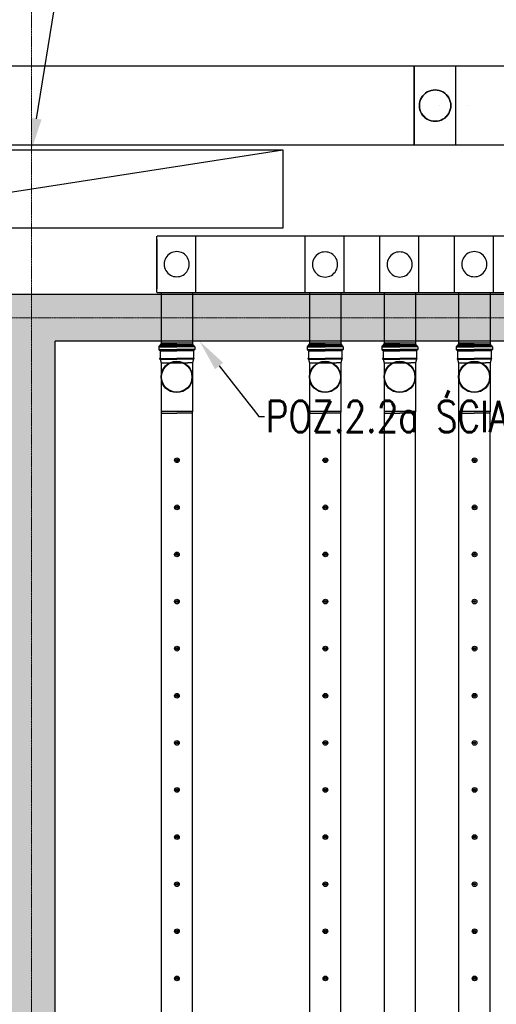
# Model space of a CAD drawing. Header units: millimetres. Extents: x -374129 to 1163271, y -112652 to 695637.
# Tile 82 of 256: x 31765 to 34800, y -38213 to -31942. Entities that reach past the tile are written whole.
import ezdxf
from ezdxf import colors
from ezdxf.entities.mleader import LeaderData, LeaderLine
from ezdxf.math import Vec2, Vec3

# ---------------------------------------------------------------- set-up
doc = ezdxf.new("R2010")
doc.units = ezdxf.units.MM
doc.linetypes.add('ACAD_ISO04W100', pattern=[30, 24, -3, 0, -3])
doc.layers.add('IS_pomocnicza', color=6, linetype='Continuous', lineweight=30)
doc.layers.add('KRT_osie', color=55, linetype='ACAD_ISO04W100', lineweight=18)
for name, color, linetype in [('KRT_kreskowanie', 252, 'Continuous'), ('KRT_opisy', 146, 'Continuous'), ('KRT_sciany', 2, 'Continuous'), ('KRT_technologia', 30, 'Continuous')]:
    doc.layers.add(name, color=color, linetype=linetype)
doc.styles.add('WYMIAR', font='romans.shx', dxfattribs={"width": 0.8})

# ---------------------------------------------------------------- blocks, each defined once
blk = doc.blocks.new('IS_KAO_trójnik_200_góra')
at = {"layer": 'KRT_technologia', "linetype": 'Continuous', "transparency": 33554687}
for p, q in [((34908.83, 13525.74), (34908.83, 13514.58)), ((34910.88, 13526.05), (34909.2, 13526.05)), ((34909.2, 13526.05), (34909.2, 13514.58)), ((34910.88, 13526.05), (34910.88, 13514.58)), ((34911.25, 13525.74), (34911.25, 13514.58)), ((34869.72, 13524.58), (34868.63, 13524.29)), ((34868.63, 13524.29), (34868.63, 13514.58)), ((34897.28, 13524.58), (34869.72, 13524.58)), ((34869.72, 13504.58), (34869.72, 13524.58)), ((34900.61, 13524.58), (34897.28, 13524.58)), ((34903.02, 13525.22), (34900.61, 13524.58)), ((34900.61, 13524.58), (34900.61, 13507.41)), ((34903.02, 13525.22), (34901.38, 13524.78)), ((34903.05, 13525.07), (34903.05, 13514.58)), ((34903.07, 13525.27), (34903.12, 13525.45)), ((34903.14, 13525.32), (34903.14, 13514.58)), ((34903.29, 13525.51), (34903.19, 13525.51)), ((34903.34, 13525.32), (34903.34, 13514.58)), ((34903.41, 13525.29), (34903.36, 13525.45)), ((34903.43, 13525.08), (34903.43, 13514.58)), ((34908.29, 13525.23), (34903.48, 13525.23)), ((34908.29, 13525.23), (34908.29, 13514.58)), ((34908.54, 13525.16), (34908.54, 13514.58)), ((34911.43, 13525.55), (34911.43, 13525.47)), ((34911.55, 13525.07), (34911.55, 13514.58)), ((34912.15, 13525.14), (34911.79, 13525.14)), ((34911.79, 13525.14), (34911.79, 13514.58)), ((34912.15, 13525.07), (34912.15, 13514.58)), ((34912.22, 13514.58), (34912.22, 13525.07)), ((34868.63, 13504.87), (34868.63, 13514.58)), ((34903.05, 13504.09), (34903.05, 13514.58)), ((34903.14, 13503.84), (34903.14, 13514.58)), ((34903.34, 13503.84), (34903.34, 13514.58)), ((34903.43, 13504.08), (34903.43, 13514.58)), ((34908.29, 13503.92), (34908.29, 13514.58)), ((34908.54, 13504), (34908.54, 13514.58)), ((34908.83, 13503.42), (34908.83, 13514.58)), ((34909.2, 13503.11), (34909.2, 13514.58)), ((34910.88, 13503.11), (34910.88, 13514.58)), ((34911.25, 13503.42), (34911.25, 13514.58)), ((34911.55, 13504.09), (34911.55, 13514.58)), ((34911.79, 13504.01), (34911.79, 13514.58)), ((34912.15, 13504.09), (34912.15, 13514.58)), ((34912.22, 13514.58), (34912.22, 13504.09)), ((34900.61, 13504.58), (34900.61, 13507.41)), ((34869.72, 13504.58), (34868.63, 13504.87)), ((34897.28, 13504.58), (34869.72, 13504.58)), ((34900.61, 13504.58), (34897.28, 13504.58)), ((34903.02, 13503.93), (34900.61, 13504.58)), ((34903.07, 13503.88), (34903.12, 13503.7)), ((34903.29, 13503.65), (34903.19, 13503.65)), ((34903.41, 13503.87), (34903.36, 13503.7)), ((34908.29, 13503.92), (34903.48, 13503.92)), ((34910.88, 13503.11), (34909.2, 13503.11)), ((34911.43, 13503.6), (34911.43, 13503.68)), ((34912.15, 13504.01), (34911.79, 13504.01))]:
    blk.add_line(p, q, dxfattribs=at)
at = {"layer": 'KRT_technologia'}
for radius in [10, 9.7]:
    blk.add_circle((34891.65, 13514.58), radius, dxfattribs=at)
at = {"layer": 'KRT_technologia', "linetype": 'Continuous', "transparency": 33554687}
for centre, radius, start, end in [((34909.2, 13525.51), 0.545, 90, 174.26083), ((34910.88, 13525.51), 0.545, 5, 90), ((34903, 13525.29), 0.0727, 285, 345), ((34903.19, 13525.43), 0.0727, 90, 165), ((34903.29, 13525.43), 0.0727, 15, 90), ((34903.48, 13525.31), 0.0727, 195, 270), ((34908.29, 13525.6), 0.364, 270, 354.26083), ((34911.79, 13525.51), 0.364, 185, 270), ((34912.15, 13525.07), 0.0727, 0, 90), ((34903, 13503.86), 0.0727, 15, 75), ((34903.19, 13503.72), 0.0727, 195, 270), ((34903.29, 13503.72), 0.0727, 270, 345), ((34903.48, 13503.85), 0.0727, 90, 165), ((34908.29, 13503.56), 0.364, 5.73917, 90), ((34909.2, 13503.65), 0.545, 185.73917, 270), ((34910.88, 13503.65), 0.545, 270, 355), ((34911.79, 13503.65), 0.364, 90, 175), ((34912.15, 13504.09), 0.0727, 270, 0)]:
    blk.add_arc(centre, radius, start, end, dxfattribs=at)
blk = doc.blocks.new('sys napowietrzania')
at = {"layer": 'KRT_technologia', "linetype": 'ByBlock', "lineweight": -2}
for p, q in [((35297.62, -151.76, 904.27), (29842.62, -151.76, 904.27)), ((29842.62, -651.76, 904.27), (35297.62, -651.76, 904.27)), ((33659.9, -1592.96, -2201.67), (35884.98, -1592.96, -2255.23)), ((33684.98, -1911.66, -3395.12), (33884.98, -1911.66, -3395.12)), ((34629.98, -1911.66, -3395.12), (34829.98, -1911.66, -3395.12)), ((35104.98, -1911.66, -3395.12), (35304.98, -1911.66, -3395.12)), ((35579.98, -1911.66, -3395.12), (35779.98, -1911.66, -3395.12))]:
    blk.add_line(p, q, dxfattribs=at)
at = {"layer": 'KRT_technologia', "linetype": 'Continuous', "lineweight": -2}
blk.add_line((35297.62, -651.76, 904.27), (35297.62, -151.76, 904.27), dxfattribs=at)
at = {"layer": 'KRT_technologia', "linetype": 'Continuous', "lineweight": -2, "extrusion": (-1.22465e-16, 1, 1.83697e-16)}
for p, q in [((35297.9, -151.76, 904.27), (35297.9, -651.76, 904.27)), ((35562.9, -651.76, 904.27), (35562.9, -151.76, 904.27))]:
    blk.add_line(p, q, dxfattribs=at)
at = {"layer": 'KRT_technologia', "linetype": 'ByBlock', "lineweight": -2, "extrusion": (-1.22465e-16, 1, 1.83697e-16)}
for p, q in [((35876.9, -151.76, 904.27), (35297.9, -151.76, 904.27)), ((35297.9, -651.76, 904.27), (35876.9, -651.76, 904.27))]:
    blk.add_line(p, q, dxfattribs=at)
at = {"layer": 'KRT_technologia', "linetype": 'Continuous', "lineweight": -2, "extrusion": (3.06162e-16, -1, 1.04899e-15)}
for p, q in [((33658.2, -1592.96, -1785.14), (33658.2, -1234.26, -1785.14)), ((34602.9, -1592.96, -1588.75), (34602.9, -1235.99, -1588.75)), ((35077.9, -1592.96, -2050), (35077.9, -1235.99, -2050)), ((35553.2, -1592.96, -1323.89), (35553.2, -1234.26, -1323.89))]:
    blk.add_line(p, q, dxfattribs=at)
at = {"layer": 'KRT_technologia', "linetype": 'ByBlock', "lineweight": -2, "extrusion": (-3.06162e-16, -1, 1.04899e-15)}
blk.add_line((35884.9, -1234.26, -2050), (33659.9, -1234.26, -2050), dxfattribs=at)
at = {"layer": 'KRT_technologia', "linetype": 'ByBlock', "lineweight": -2, "extrusion": (1.22465e-16, -2.46519e-32, -1)}
for p, q in [((33904.9, -1234.26, -2050), (33904.9, -1592.96, -2050)), ((34849.6, -1235.99, -1853.61), (34849.6, -1592.96, -1853.61)), ((35324.6, -1235.99, -2314.86), (35324.6, -1592.96, -2314.86)), ((35799.9, -1234.26, -1588.75), (35799.9, -1592.96, -1588.75))]:
    blk.add_line(p, q, dxfattribs=at)
at = {"layer": 'KRT_technologia', "linetype": 'ByBlock', "lineweight": -2, "extrusion": (-1.22465e-16, -2.46519e-32, -1)}
blk.add_line((33658.2, -1255.04, -1785.14), (33658.2, -1569.26, -2050), dxfattribs=at)
at = {"layer": 'KRT_technologia'}
for p, q in [((33684.9, -1592.96, -3813.29), (33684.98, -1924.16, -4802.42)), ((33884.9, -1592.96, -3813.29), (33884.9, -1924.16, -4740.24)), ((34629.9, -1592.96, -3813.29), (34629.98, -1924.16, -4802.42)), ((34829.9, -1592.96, -3813.29), (34829.9, -1924.16, -4740.24)), ((35104.9, -1592.96, -3813.29), (35104.98, -1924.16, -4802.42)), ((35304.9, -1592.96, -3813.29), (35304.9, -1924.16, -4740.24)), ((35579.9, -1592.96, -3813.29), (35579.98, -1924.16, -4742.54)), ((35779.9, -1592.96, -3813.29), (35779.9, -1924.16, -4740.24))]:
    blk.add_line(p, q, dxfattribs=at)
at = {"layer": 'KRT_technologia', "linetype": 'Continuous', "lineweight": -3}
blk.add_line((33684.98, -1924.16, -3395.12), (33884.98, -1924.16, -3395.12), dxfattribs=at)
at = {"layer": 'KRT_technologia', "linetype": 'Continuous', "transparency": 33554687, "elevation": -3395.12}
for points in [[(33884.98, -12485.01), (33884.98, -10582.71), (33884.98, -2349.21), (33684.98, -2349.21), (33684.98, -10582.71), (33684.98, -12485.01), (33784.98, -12485.01), (33884.98, -12485.01), (33881.81, -12495.38), (33784.98, -12495.38), (33688.14, -12495.38), (33684.98, -12485.01)], [(34829.98, -12485.01), (34829.98, -10582.71), (34829.98, -2349.21), (34629.98, -2349.21), (34629.98, -10582.71), (34629.98, -12485.01), (34729.98, -12485.01), (34829.98, -12485.01), (34826.81, -12495.38), (34729.98, -12495.38), (34633.14, -12495.38), (34629.98, -12485.01)], [(35304.98, -12485.01), (35304.98, -10582.71), (35304.98, -2349.21), (35104.98, -2349.21), (35104.98, -10582.71), (35104.98, -12485.01), (35204.98, -12485.01), (35304.98, -12485.01), (35301.81, -12495.38), (35204.98, -12495.38), (35108.14, -12495.38), (35104.98, -12485.01)], [(35779.98, -12485.01), (35779.98, -10582.71), (35779.98, -2349.21), (35579.98, -2349.21), (35579.98, -10582.71), (35579.98, -12485.01), (35679.98, -12485.01), (35779.98, -12485.01), (35776.81, -12495.38), (35679.98, -12495.38), (35583.14, -12495.38), (35579.98, -12485.01)]]:
    blk.add_lwpolyline(points, dxfattribs=at)
at = {"layer": 'KRT_technologia', "linetype": 'ByBlock', "lineweight": -2}
for centre in [(35460.4, -401.76, -2390), (35642.9, -401.76, -327.5)]:
    blk.add_circle(centre, 0.05, dxfattribs=at)
at = {"layer": 'KRT_technologia'}
for centre, radius in [((33786.32, -2660.34, -3395.12), 15), ((33786.32, -2660.34, -3395.12), 7), ((33786.32, -2660.34, -3395.12), 1.5), ((34731.32, -2660.34, -3395.12), 15), ((34731.32, -2660.34, -3395.12), 7), ((34731.32, -2660.34, -3395.12), 1.5), ((35681.32, -2660.34, -3395.12), 15), ((35681.32, -2660.34, -3395.12), 7), ((35681.32, -2660.34, -3395.12), 1.5), ((33786.32, -2960.34, -3395.12), 15), ((34731.32, -2960.34, -3395.12), 15), ((35681.32, -2960.34, -3395.12), 15), ((33786.32, -2960.34, -3395.12), 7), ((33786.32, -2960.34, -3395.12), 1.5), ((34731.32, -2960.34, -3395.12), 7), ((34731.32, -2960.34, -3395.12), 1.5), ((35681.32, -2960.34, -3395.12), 7), ((35681.32, -2960.34, -3395.12), 1.5), ((33786.32, -3260.34, -3395.12), 15), ((33786.32, -3260.34, -3395.12), 7), ((33786.32, -3260.34, -3395.12), 1.5), ((34731.32, -3260.34, -3395.12), 15), ((34731.32, -3260.34, -3395.12), 7), ((34731.32, -3260.34, -3395.12), 1.5), ((35681.32, -3260.34, -3395.12), 15), ((35681.32, -3260.34, -3395.12), 7), ((35681.32, -3260.34, -3395.12), 1.5), ((33786.32, -3560.34, -3395.12), 15), ((33786.32, -3560.34, -3395.12), 7), ((33786.32, -3560.34, -3395.12), 1.5), ((34731.32, -3560.34, -3395.12), 15), ((34731.32, -3560.34, -3395.12), 7), ((34731.32, -3560.34, -3395.12), 1.5), ((35681.32, -3560.34, -3395.12), 15), ((35681.32, -3560.34, -3395.12), 7), ((35681.32, -3560.34, -3395.12), 1.5), ((33786.32, -3860.34, -3395.12), 15), ((33786.32, -3860.34, -3395.12), 7), ((33786.32, -3860.34, -3395.12), 1.5), ((34731.32, -3860.34, -3395.12), 15), ((34731.32, -3860.34, -3395.12), 7), ((34731.32, -3860.34, -3395.12), 1.5), ((35681.32, -3860.34, -3395.12), 15), ((35681.32, -3860.34, -3395.12), 7), ((35681.32, -3860.34, -3395.12), 1.5), ((33786.32, -4160.34, -3395.12), 15), ((33786.32, -4160.34, -3395.12), 7), ((33786.32, -4160.34, -3395.12), 1.5), ((34731.32, -4160.34, -3395.12), 15), ((34731.32, -4160.34, -3395.12), 7), ((34731.32, -4160.34, -3395.12), 1.5), ((35681.32, -4160.34, -3395.12), 15), ((35681.32, -4160.34, -3395.12), 7), ((35681.32, -4160.34, -3395.12), 1.5), ((33786.32, -4460.34, -3395.12), 15), ((34731.32, -4460.34, -3395.12), 15), ((35681.32, -4460.34, -3395.12), 15), ((33786.32, -4460.34, -3395.12), 7), ((33786.32, -4460.34, -3395.12), 1.5), ((34731.32, -4460.34, -3395.12), 7), ((34731.32, -4460.34, -3395.12), 1.5), ((35681.32, -4460.34, -3395.12), 7), ((35681.32, -4460.34, -3395.12), 1.5), ((33786.32, -4760.34, -3395.12), 15), ((33786.32, -4760.34, -3395.12), 7), ((33786.32, -4760.34, -3395.12), 1.5), ((34731.32, -4760.34, -3395.12), 15), ((34731.32, -4760.34, -3395.12), 7), ((34731.32, -4760.34, -3395.12), 1.5), ((35681.32, -4760.34, -3395.12), 15), ((35681.32, -4760.34, -3395.12), 7), ((35681.32, -4760.34, -3395.12), 1.5), ((33786.32, -5060.34, -3395.12), 15), ((33786.32, -5060.34, -3395.12), 7), ((33786.32, -5060.34, -3395.12), 1.5), ((34731.32, -5060.34, -3395.12), 15), ((34731.32, -5060.34, -3395.12), 7), ((34731.32, -5060.34, -3395.12), 1.5), ((35681.32, -5060.34, -3395.12), 15), ((35681.32, -5060.34, -3395.12), 7), ((35681.32, -5060.34, -3395.12), 1.5), ((33786.32, -5360.34, -3395.12), 15), ((33786.32, -5360.34, -3395.12), 7), ((33786.32, -5360.34, -3395.12), 1.5), ((34731.32, -5360.34, -3395.12), 15), ((34731.32, -5360.34, -3395.12), 7), ((34731.32, -5360.34, -3395.12), 1.5), ((35681.32, -5360.34, -3395.12), 15), ((35681.32, -5360.34, -3395.12), 7), ((35681.32, -5360.34, -3395.12), 1.5), ((33786.32, -5660.34, -3395.12), 15), ((33786.32, -5660.34, -3395.12), 7), ((33786.32, -5660.34, -3395.12), 1.5), ((34731.32, -5660.34, -3395.12), 15), ((34731.32, -5660.34, -3395.12), 7), ((34731.32, -5660.34, -3395.12), 1.5), ((35681.32, -5660.34, -3395.12), 15), ((35681.32, -5660.34, -3395.12), 7), ((35681.32, -5660.34, -3395.12), 1.5), ((33786.48, -5960.34, -3395.12), 15), ((33786.48, -5960.34, -3395.12), 7), ((34731.48, -5960.34, -3395.12), 15), ((34731.48, -5960.34, -3395.12), 7), ((35681.48, -5960.34, -3395.12), 15), ((35681.48, -5960.34, -3395.12), 7), ((33786.48, -5960.34, -3395.12), 1.5), ((34731.48, -5960.34, -3395.12), 1.5), ((35681.48, -5960.34, -3395.12), 1.5)]:
    blk.add_circle(centre, radius, dxfattribs=at)
at = {"layer": 'KRT_technologia', "linetype": 'Continuous', "lineweight": -3, "extrusion": (-1.45519e-13, -4.39625e-13, -1)}
for major_axis in [(-100, 0), (100, 0)]:
    blk.add_ellipse((35430.4, -401.76, 904.27), major_axis=major_axis, ratio=1, start_param=0, end_param=3.1415927, dxfattribs=at)
at = {"layer": 'KRT_technologia', "linetype": 'Continuous', "lineweight": -3}
for centre, major_axis in [((35430.4, -401.76, 344.41), (0, 100)), ((35430.4, -401.76, -147.5), (0, 100)), ((35430.4, -401.76, 0), (0, 100)), ((35430.4, -401.76, -327.5), (100, 0)), ((35430.4, -401.76, -1360), (0, 100)), ((35430.4, -401.76, 344.41), (0, -100)), ((35430.4, -401.76, -147.5), (0, -100)), ((35430.4, -401.76, 0), (0, -100)), ((35430.4, -401.76, -1360), (0, -100)), ((35430.4, -401.76, -327.5), (-100, 0)), ((33784.9, -1411.89, -2050), (80, 0)), ((34729.6, -1413.61, -1853.61), (80, 0)), ((35204.6, -1413.61, -2314.86), (80, 0)), ((35679.9, -1411.89, -1588.75), (80, 0)), ((33784.9, -1411.89, -2050), (-80, 0)), ((34729.6, -1413.61, -1853.61), (-80, 0)), ((35204.6, -1413.61, -2314.86), (-80, 0)), ((35679.9, -1411.89, -1588.75), (-80, 0))]:
    blk.add_ellipse(centre, major_axis=major_axis, ratio=1, start_param=0, end_param=3.1415927, dxfattribs=at)
at = {"layer": 'KRT_technologia', "linetype": 'Continuous', "lineweight": -3, "extrusion": (-1.83697e-16, -3.37446e-32, -1)}
for major_axis in [(0, -100), (0, 100)]:
    blk.add_ellipse((35430.4, -401.76, 344.41), major_axis=major_axis, ratio=1, start_param=0, end_param=3.1415927, dxfattribs=at)
at = {"layer": 'KRT_technologia', "linetype": 'Continuous', "lineweight": -3, "extrusion": (-2.83277e-16, -6.29012e-33, -1)}
for centre, major_axis in [((35430.4, -401.76, -147.5), (0, -100)), ((35430.4, -401.76, 0), (0, -100)), ((35430.4, -401.76, -147.5), (0, 100)), ((35430.4, -401.76, 0), (0, 100))]:
    blk.add_ellipse(centre, major_axis=major_axis, ratio=1, start_param=0, end_param=3.1415927, dxfattribs=at)
at = {"layer": 'KRT_technologia', "linetype": 'Continuous', "lineweight": -3, "extrusion": (8.01883e-29, 1.83697e-16, -1)}
blk.add_ellipse((35430.4, -401.76, -327.5), major_axis=(-100, 0), ratio=1, start_param=0, end_param=3.1415927, dxfattribs=at)
at = {"layer": 'KRT_technologia', "linetype": 'Continuous', "lineweight": -3, "extrusion": (-2.83277e-16, 3.7494e-33, -1)}
for major_axis in [(0, -100), (0, 100)]:
    blk.add_ellipse((35430.4, -401.76, -1360), major_axis=major_axis, ratio=1, start_param=0, end_param=3.1415927, dxfattribs=at)
at = {"layer": 'KRT_technologia', "linetype": 'Continuous', "lineweight": -3, "extrusion": (-8.0197e-29, 1.83697e-16, -1)}
blk.add_ellipse((35430.4, -401.76, -327.5), major_axis=(100, 0), ratio=1, start_param=0, end_param=3.1415927, dxfattribs=at)
at = {"layer": 'KRT_technologia', "xscale": 10, "yscale": 10, "zscale": 10, "rotation": 90}
for p in [(168930.75, -351046.37, -3395.12), (169875.75, -351046.37, -3395.12), (170350.75, -351046.37, -3395.12), (170825.75, -351046.37, -3395.12)]:
    blk.add_blockref('IS_KAO_trójnik_200_góra', p, dxfattribs=at)

msp = doc.modelspace()

# ---------------------------------------------------------------- linework, layer by layer
at = {"layer": 'IS_pomocnicza'}
msp.add_line((30240, -33270.64), (33440, -32770.64), dxfattribs=at)
msp.add_lwpolyline([(30240, -32770.64), (33440, -32770.64), (33440, -33270.64), (30240, -33270.64)], close=True, dxfattribs=at)
at = {"layer": 'KRT_osie', "ltscale": 0.5}
msp.add_line((-5554.82, -33840.64), (73659.31, -33840.64), dxfattribs=at)
at = {"layer": 'KRT_sciany'}
for p, q in [((19090, -33690.64), (38290, -33690.64)), ((37990, -33990.64), (31990, -33990.64))]:
    msp.add_line(p, q, dxfattribs=at)

# ---------------------------------------------------------------- leaders
at = {"layer": 'KRT_opisy', "color": 1}
ml = msp.add_multileader_mtext('Standard', dxfattribs=at)
ml.set_content('\\C54;PODŁOGA TECHNICZNA Z KRAT TWORZYWOWYCH', style='WYMIAR')
ml.set_leader_properties()
ml.build(insert=Vec2(0, 0))
ml.multileader.update_dxf_attribs({"text_right_attachment_type": 6, "dogleg_length": 0.36, "arrow_head_size": 200, "scale": 100})
ctx = ml.context
ctx.base_point, ctx.scale, ctx.char_height, ctx.arrow_head_size, ctx.landing_gap_size, ctx.plane_origin = Vec3(-8902.3, -37930.41), 100, 200, 200, 9, Vec3(-43376.14, -121919.11)
ctx.right_attachment = 6
notes = []
notes.append((ctx, [(0, (1, 1, 0), (-8938.3, -37930.41), (1, 0), 36, [(1, [(-9717.75, -37260.04)], 0, [])])]))
ctx.mtext.insert, ctx.mtext.width, ctx.mtext.defined_height, ctx.mtext.flow_direction = Vec3(-8893.3, -37830.41), 3424.9477, 1400.46, 5
ctx.mtext.has_bg_fill, ctx.mtext.bg_color, ctx.mtext.bg_scale_factor, ctx.mtext.bg_transparency, ctx.mtext.use_window_bg_color = 1, -1027028792, 1.5, 0, 1
for ctx, leaders in notes:
    for number, flags, end, landing, length, lines in leaders:
        leader = LeaderData()
        leader.index, (leader.has_last_leader_line, leader.has_dogleg_vector, leader.attachment_direction) = number, flags
        leader.last_leader_point, leader.dogleg_vector, leader.dogleg_length = Vec3(end), Vec3(landing), length
        for number, points, colour, breaks in lines:
            line = LeaderLine()
            line.index, line.vertices, line.color, line.breaks = number, Vec3.list(points), colors.encode_raw_color(colour), breaks
            leader.lines.append(line)
        ctx.leaders.append(leader)

# ---------------------------------------------------------------- next in the draw order: hatches: boundary and pattern name
at = {"layer": 'KRT_kreskowanie'}
h = msp.add_hatch(dxfattribs=at)
h.set_pattern_fill('ANSI33', color=256, scale=20, style=0)
h.set_pattern_definition([(45, (-1e-05, 3009.36), (-89.80256, 89.80256), []), (45, (89.8, 3009.36), (-89.80256, 89.80256), [63.5, -31.75])])
h.paths.add_polyline_path([(38290, -33690.64), (19090, -33690.64), (19090, -46990.64), (19390, -46990.64), (19390, -33990.64), (25390, -33990.64), (25390, -46990.64), (25690, -46990.64), (25690, -33990.64), (31690, -33990.64), (31690, -46990.64), (31990, -46990.64), (31990, -33990.64), (37990, -33990.64), (37990, -46990.64), (38290, -46990.64)])
h.paths.add_polyline_path([(51230, -33990.64), (57230, -33990.64), (57230, -46990.64), (57530, -46990.64), (57530, -33690.64), (38330, -33690.64), (38330, -46990.64), (38630, -46990.64), (38630, -33990.64), (44630, -33990.64), (44630, -46990.64), (44930, -46990.64), (44930, -33990.64), (50930, -33990.64), (50930, -46990.64), (51230, -46990.64)])
h.paths.add_polyline_path([(70470, -33690.64), (57570, -33690.64), (57570, -46990.64), (57870, -46990.64), (57870, -33990.64), (63870, -33990.64), (63870, -46990.64), (64170, -46990.64), (64170, -33990.64), (70170, -33990.64), (70170, -46990.64), (70470, -46990.64)])

# ---------------------------------------------------------------- next in the draw order: linework, layer by layer
at = {"layer": 'KRT_osie', "ltscale": 0.5}
msp.add_line((31840, -27801.99), (31840, -48285.63), dxfattribs=at)
at = {"layer": 'KRT_sciany'}
msp.add_line((31990, -46990.64), (31990, -33990.64), dxfattribs=at)

# ---------------------------------------------------------------- next in the draw order: leaders
at = {"layer": 'KRT_opisy', "color": 1}
ml = msp.add_multileader_mtext('Standard', dxfattribs=at)
ml.set_content('{\\C2;POZ.2.2a ŚCIANA ŻELBETOWA  GR.30cm}', color=1, style='WYMIAR')
ml.set_leader_properties()
ml.build(insert=Vec2(0, 0))
ml.multileader.update_dxf_attribs({"text_right_attachment_type": 6, "dogleg_length": 0.36, "arrow_head_size": 200, "scale": 100})
ctx = ml.context
ctx.base_point, ctx.scale, ctx.char_height, ctx.arrow_head_size, ctx.landing_gap_size, ctx.plane_origin = Vec3(33323.63, -34469.6), 100, 200, 200, 9, Vec3(5802.66, -112771.57)
ctx.right_attachment = 6
notes = []
notes.append((ctx, [(0, (1, 1, 0), (33287.63, -34469.6), (1, 0), 36, [(1, [(32911.06, -33990.64)], 0, [])])]))
ctx.mtext.insert, ctx.mtext.width, ctx.mtext.defined_height, ctx.mtext.flow_direction = Vec3(33332.63, -34369.6), 4990.5383, 1534.23, 5
ctx.mtext.has_bg_fill, ctx.mtext.bg_color, ctx.mtext.bg_scale_factor, ctx.mtext.bg_transparency, ctx.mtext.use_window_bg_color = 1, -1027028792, 1.5, 0, 1
for ctx, leaders in notes:
    for number, flags, end, landing, length, lines in leaders:
        leader = LeaderData()
        leader.index, (leader.has_last_leader_line, leader.has_dogleg_vector, leader.attachment_direction) = number, flags
        leader.last_leader_point, leader.dogleg_vector, leader.dogleg_length = Vec3(end), Vec3(landing), length
        for number, points, colour, breaks in lines:
            line = LeaderLine()
            line.index, line.vertices, line.color, line.breaks = number, Vec3.list(points), colors.encode_raw_color(colour), breaks
            leader.lines.append(line)
        ctx.leaders.append(leader)

# ---------------------------------------------------------------- next in the draw order: block references
msp.add_blockref('sys napowietrzania', (-1019.98, -32087.66, 3070))

# ---------------------------------------------------------------- next in the draw order: leaders
ml = msp.add_multileader_mtext('Standard', dxfattribs=at)
ml.set_content('\\C54;SZAFA AKPIA -DOKŁADNE WYMIARY W TRAKCIE DOBORU I ROZMIESZCZENIA ELEMENTÓW AUTOMATYKI PO UWZGLĘDNIENIU RZECZYWISTYCH POTRZEB MONTAŻOWYCH', style='WYMIAR')
ml.set_leader_properties(color=1)
ml.build(insert=Vec2(0, 0))
ml.multileader.update_dxf_attribs({"text_right_attachment_type": 6, "dogleg_length": 0.36, "arrow_head_size": 200, "scale": 100})
ctx = ml.context
ctx.base_point, ctx.scale, ctx.char_height, ctx.arrow_head_size, ctx.landing_gap_size, ctx.plane_origin = Vec3(32699.33, -27661.99), 100, 200, 200, 9, Vec3(4731.61, -111551.57)
ctx.right_attachment = 6
notes = []
notes.append((ctx, [(0, (1, 1, 0), (32663.33, -27661.99), (1, 0), 36, [(1, [(31840, -32770.64)], 0, [])])]))
ctx.mtext.insert, ctx.mtext.width, ctx.mtext.defined_height, ctx.mtext.flow_direction = Vec3(32708.33, -27561.99), 5517.2638, 1534.23, 5
ctx.mtext.has_bg_fill, ctx.mtext.bg_color, ctx.mtext.bg_scale_factor, ctx.mtext.bg_transparency, ctx.mtext.use_window_bg_color = 1, -1027028792, 1.5, 0, 1
for ctx, leaders in notes:
    for number, flags, end, landing, length, lines in leaders:
        leader = LeaderData()
        leader.index, (leader.has_last_leader_line, leader.has_dogleg_vector, leader.attachment_direction) = number, flags
        leader.last_leader_point, leader.dogleg_vector, leader.dogleg_length = Vec3(end), Vec3(landing), length
        for number, points, colour, breaks in lines:
            line = LeaderLine()
            line.index, line.vertices, line.color, line.breaks = number, Vec3.list(points), colors.encode_raw_color(colour), breaks
            leader.lines.append(line)
        ctx.leaders.append(leader)

doc.saveas('drawing.dxf')
